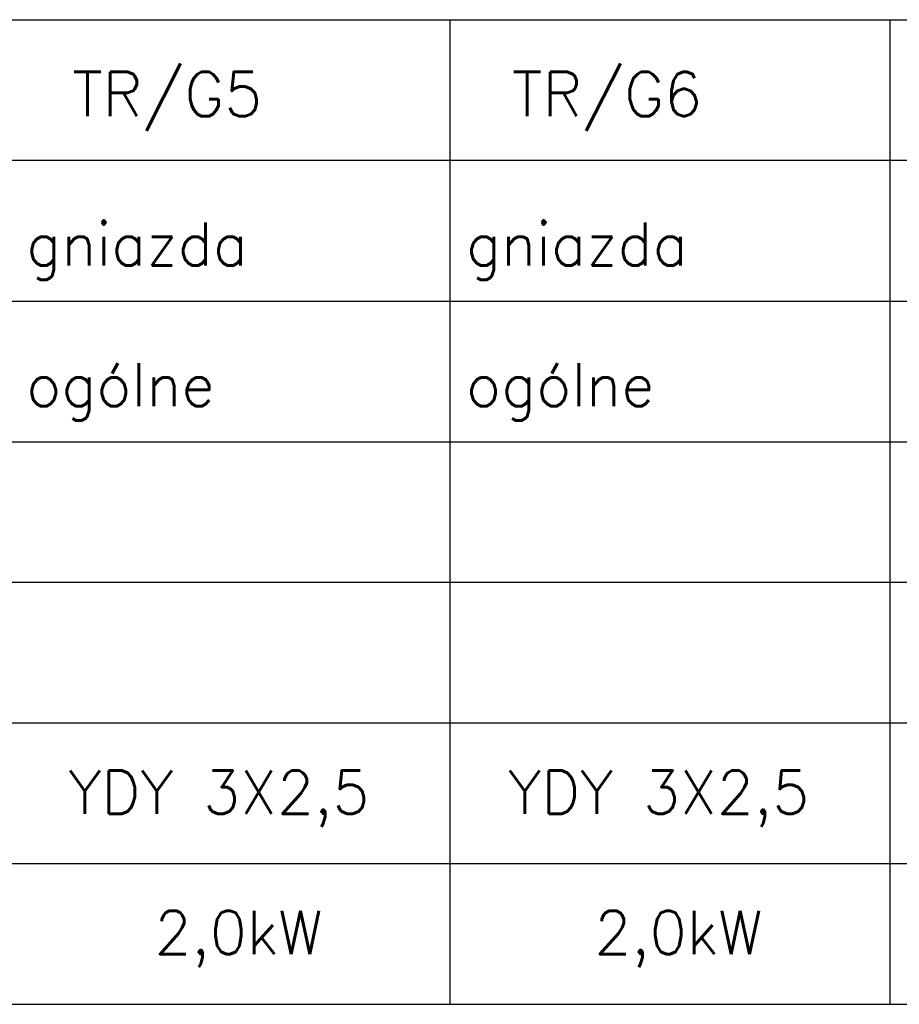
# Model space of a CAD drawing. Header units: metres. Extents: x 5550977 to 5551430, y 5960597 to 5960782.
# Tile 14 of 17: x 5551374 to 5551391, y 5960669 to 5960688. Entities that reach past the tile are written whole.
import ezdxf

# ---------------------------------------------------------------- set-up
doc = ezdxf.new("R2010")
doc.units = ezdxf.units.M
doc.header["$MEASUREMENT"] = 0
doc.layers.add('# elektryka', color=102, linetype='CONTINUOUS', lineweight=30)
doc.styles.add('ROMANS', font='romans', dxfattribs={"width": 0.8})

msp = doc.modelspace()

# ---------------------------------------------------------------- linework, layer by layer
at = {"layer": '# elektryka', "color": 252, "linetype": 'Continuous', "ltscale": 3}
for p, q in [((5551373.388, 5960687.922), (5551381.956, 5960687.922)), ((5551373.388, 5960687.922), (5551381.956, 5960687.922)), ((5551381.956, 5960687.922), (5551390.524, 5960687.922)), ((5551381.956, 5960687.922), (5551390.524, 5960687.922)), ((5551390.524, 5960687.922), (5551399.092, 5960687.922)), ((5551390.524, 5960687.922), (5551399.092, 5960687.922)), ((5551373.388, 5960682.439), (5551381.956, 5960682.439)), ((5551373.388, 5960682.439), (5551381.956, 5960682.439)), ((5551381.956, 5960682.439), (5551390.524, 5960682.439)), ((5551381.956, 5960682.439), (5551390.524, 5960682.439)), ((5551390.524, 5960682.439), (5551399.092, 5960682.439)), ((5551390.524, 5960682.439), (5551399.092, 5960682.439)), ((5551373.388, 5960679.698), (5551381.956, 5960679.698)), ((5551381.956, 5960679.698), (5551390.524, 5960679.698)), ((5551390.524, 5960679.698), (5551399.092, 5960679.698)), ((5551373.388, 5960676.957), (5551381.956, 5960676.957)), ((5551381.956, 5960676.957), (5551390.524, 5960676.957)), ((5551390.524, 5960676.957), (5551399.092, 5960676.957)), ((5551373.388, 5960674.215), (5551381.956, 5960674.215)), ((5551381.956, 5960674.215), (5551390.524, 5960674.215)), ((5551390.524, 5960674.215), (5551399.092, 5960674.215)), ((5551373.388, 5960668.732), (5551381.956, 5960668.732)), ((5551381.956, 5960668.732), (5551390.524, 5960668.732)), ((5551390.524, 5960668.732), (5551399.092, 5960668.732))]:
    msp.add_line(p, q, dxfattribs=at)
at = {"layer": '# elektryka', "color": 252}
for p, q in [((5551381.956, 5960687.922), (5551381.956, 5960685.181)), ((5551381.956, 5960687.922), (5551381.956, 5960685.181)), ((5551381.956, 5960687.922), (5551381.956, 5960685.181)), ((5551381.956, 5960687.922), (5551381.956, 5960685.181)), ((5551381.956, 5960687.922), (5551381.956, 5960685.181)), ((5551381.956, 5960687.922), (5551381.956, 5960685.181)), ((5551381.956, 5960687.922), (5551381.956, 5960685.181)), ((5551381.956, 5960687.922), (5551381.956, 5960685.181)), ((5551381.956, 5960687.922), (5551381.956, 5960685.181)), ((5551381.956, 5960687.922), (5551381.956, 5960685.181)), ((5551381.956, 5960687.922), (5551381.956, 5960685.181)), ((5551381.956, 5960687.922), (5551381.956, 5960685.181)), ((5551381.956, 5960687.922), (5551381.956, 5960685.181)), ((5551381.956, 5960687.922), (5551381.956, 5960685.181)), ((5551381.956, 5960687.922), (5551381.956, 5960685.181)), ((5551381.956, 5960687.922), (5551381.956, 5960685.181)), ((5551381.956, 5960687.922), (5551381.956, 5960685.181)), ((5551381.956, 5960687.922), (5551381.956, 5960685.181)), ((5551381.956, 5960687.922), (5551381.956, 5960685.181)), ((5551381.956, 5960687.922), (5551381.956, 5960685.181)), ((5551381.956, 5960687.922), (5551381.956, 5960685.181)), ((5551381.956, 5960687.922), (5551381.956, 5960685.181)), ((5551381.956, 5960687.922), (5551381.956, 5960685.181)), ((5551381.956, 5960687.922), (5551381.956, 5960685.181)), ((5551381.956, 5960687.922), (5551381.956, 5960685.181)), ((5551381.956, 5960687.922), (5551381.956, 5960685.181)), ((5551381.956, 5960687.922), (5551381.956, 5960685.181)), ((5551381.956, 5960687.922), (5551381.956, 5960685.181)), ((5551381.956, 5960687.922), (5551381.956, 5960685.181)), ((5551381.956, 5960687.922), (5551381.956, 5960685.181)), ((5551381.956, 5960687.922), (5551381.956, 5960685.181)), ((5551381.956, 5960687.922), (5551381.956, 5960685.181)), ((5551381.956, 5960687.922), (5551381.956, 5960685.181)), ((5551381.956, 5960687.922), (5551381.956, 5960685.181)), ((5551381.956, 5960687.922), (5551381.956, 5960685.181)), ((5551381.956, 5960687.922), (5551381.956, 5960685.181)), ((5551381.956, 5960687.922), (5551381.956, 5960685.181)), ((5551381.956, 5960687.922), (5551381.956, 5960685.181)), ((5551381.956, 5960687.922), (5551381.956, 5960685.181)), ((5551381.956, 5960687.922), (5551381.956, 5960685.181)), ((5551381.956, 5960687.922), (5551381.956, 5960685.181)), ((5551381.956, 5960687.922), (5551381.956, 5960685.181)), ((5551390.524, 5960687.922), (5551390.524, 5960685.181)), ((5551390.524, 5960687.922), (5551390.524, 5960685.181)), ((5551390.524, 5960687.922), (5551390.524, 5960685.181)), ((5551390.524, 5960687.922), (5551390.524, 5960685.181)), ((5551390.524, 5960687.922), (5551390.524, 5960685.181)), ((5551390.524, 5960687.922), (5551390.524, 5960685.181)), ((5551390.524, 5960687.922), (5551390.524, 5960685.181)), ((5551390.524, 5960687.922), (5551390.524, 5960685.181)), ((5551390.524, 5960687.922), (5551390.524, 5960685.181)), ((5551390.524, 5960687.922), (5551390.524, 5960685.181)), ((5551390.524, 5960687.922), (5551390.524, 5960685.181)), ((5551390.524, 5960687.922), (5551390.524, 5960685.181)), ((5551390.524, 5960687.922), (5551390.524, 5960685.181)), ((5551390.524, 5960687.922), (5551390.524, 5960685.181)), ((5551390.524, 5960687.922), (5551390.524, 5960685.181)), ((5551390.524, 5960687.922), (5551390.524, 5960685.181)), ((5551390.524, 5960687.922), (5551390.524, 5960685.181)), ((5551390.524, 5960687.922), (5551390.524, 5960685.181)), ((5551390.524, 5960687.922), (5551390.524, 5960685.181)), ((5551390.524, 5960687.922), (5551390.524, 5960685.181)), ((5551390.524, 5960687.922), (5551390.524, 5960685.181)), ((5551390.524, 5960687.922), (5551390.524, 5960685.181)), ((5551390.524, 5960687.922), (5551390.524, 5960685.181)), ((5551390.524, 5960687.922), (5551390.524, 5960685.181)), ((5551390.524, 5960687.922), (5551390.524, 5960685.181)), ((5551390.524, 5960687.922), (5551390.524, 5960685.181)), ((5551390.524, 5960687.922), (5551390.524, 5960685.181)), ((5551390.524, 5960687.922), (5551390.524, 5960685.181)), ((5551390.524, 5960687.922), (5551390.524, 5960685.181)), ((5551390.524, 5960687.922), (5551390.524, 5960685.181)), ((5551390.524, 5960687.922), (5551390.524, 5960685.181)), ((5551390.524, 5960687.922), (5551390.524, 5960685.181)), ((5551390.524, 5960687.922), (5551390.524, 5960685.181)), ((5551390.524, 5960687.922), (5551390.524, 5960685.181)), ((5551390.524, 5960687.922), (5551390.524, 5960685.181)), ((5551390.524, 5960687.922), (5551390.524, 5960685.181)), ((5551390.524, 5960687.922), (5551390.524, 5960685.181)), ((5551390.524, 5960687.922), (5551390.524, 5960685.181)), ((5551390.524, 5960687.922), (5551390.524, 5960685.181)), ((5551390.524, 5960687.922), (5551390.524, 5960685.181)), ((5551390.524, 5960687.922), (5551390.524, 5960685.181)), ((5551390.524, 5960687.922), (5551390.524, 5960685.181)), ((5551381.956, 5960685.181), (5551381.956, 5960682.439)), ((5551381.956, 5960685.181), (5551381.956, 5960682.439)), ((5551381.956, 5960685.181), (5551381.956, 5960682.439)), ((5551381.956, 5960685.181), (5551381.956, 5960682.439)), ((5551381.956, 5960685.181), (5551381.956, 5960682.439)), ((5551381.956, 5960685.181), (5551381.956, 5960682.439)), ((5551381.956, 5960685.181), (5551381.956, 5960682.439)), ((5551381.956, 5960685.181), (5551381.956, 5960682.439)), ((5551381.956, 5960685.181), (5551381.956, 5960682.439)), ((5551381.956, 5960685.181), (5551381.956, 5960682.439)), ((5551381.956, 5960685.181), (5551381.956, 5960682.439)), ((5551381.956, 5960685.181), (5551381.956, 5960682.439)), ((5551381.956, 5960685.181), (5551381.956, 5960682.439)), ((5551381.956, 5960685.181), (5551381.956, 5960682.439)), ((5551381.956, 5960685.181), (5551381.956, 5960682.439)), ((5551381.956, 5960685.181), (5551381.956, 5960682.439)), ((5551381.956, 5960685.181), (5551381.956, 5960682.439)), ((5551381.956, 5960685.181), (5551381.956, 5960682.439)), ((5551381.956, 5960685.181), (5551381.956, 5960682.439)), ((5551381.956, 5960685.181), (5551381.956, 5960682.439)), ((5551381.956, 5960685.181), (5551381.956, 5960682.439)), ((5551381.956, 5960685.181), (5551381.956, 5960682.439)), ((5551381.956, 5960685.181), (5551381.956, 5960682.439)), ((5551381.956, 5960685.181), (5551381.956, 5960682.439)), ((5551381.956, 5960685.181), (5551381.956, 5960682.439)), ((5551381.956, 5960685.181), (5551381.956, 5960682.439)), ((5551381.956, 5960685.181), (5551381.956, 5960682.439)), ((5551381.956, 5960685.181), (5551381.956, 5960682.439)), ((5551381.956, 5960685.181), (5551381.956, 5960682.439)), ((5551381.956, 5960685.181), (5551381.956, 5960682.439)), ((5551381.956, 5960685.181), (5551381.956, 5960682.439)), ((5551381.956, 5960685.181), (5551381.956, 5960682.439)), ((5551381.956, 5960685.181), (5551381.956, 5960682.439)), ((5551381.956, 5960685.181), (5551381.956, 5960682.439)), ((5551381.956, 5960685.181), (5551381.956, 5960682.439)), ((5551381.956, 5960685.181), (5551381.956, 5960682.439)), ((5551381.956, 5960685.181), (5551381.956, 5960682.439)), ((5551381.956, 5960685.181), (5551381.956, 5960682.439)), ((5551381.956, 5960685.181), (5551381.956, 5960682.439)), ((5551381.956, 5960685.181), (5551381.956, 5960682.439)), ((5551381.956, 5960685.181), (5551381.956, 5960682.439)), ((5551381.956, 5960685.181), (5551381.956, 5960682.439)), ((5551390.524, 5960685.181), (5551390.524, 5960682.439)), ((5551390.524, 5960685.181), (5551390.524, 5960682.439)), ((5551390.524, 5960685.181), (5551390.524, 5960682.439)), ((5551390.524, 5960685.181), (5551390.524, 5960682.439)), ((5551390.524, 5960685.181), (5551390.524, 5960682.439)), ((5551390.524, 5960685.181), (5551390.524, 5960682.439)), ((5551390.524, 5960685.181), (5551390.524, 5960682.439)), ((5551390.524, 5960685.181), (5551390.524, 5960682.439)), ((5551390.524, 5960685.181), (5551390.524, 5960682.439)), ((5551390.524, 5960685.181), (5551390.524, 5960682.439)), ((5551390.524, 5960685.181), (5551390.524, 5960682.439)), ((5551390.524, 5960685.181), (5551390.524, 5960682.439)), ((5551390.524, 5960685.181), (5551390.524, 5960682.439)), ((5551390.524, 5960685.181), (5551390.524, 5960682.439)), ((5551390.524, 5960685.181), (5551390.524, 5960682.439)), ((5551390.524, 5960685.181), (5551390.524, 5960682.439)), ((5551390.524, 5960685.181), (5551390.524, 5960682.439)), ((5551390.524, 5960685.181), (5551390.524, 5960682.439)), ((5551390.524, 5960685.181), (5551390.524, 5960682.439)), ((5551390.524, 5960685.181), (5551390.524, 5960682.439)), ((5551390.524, 5960685.181), (5551390.524, 5960682.439)), ((5551390.524, 5960685.181), (5551390.524, 5960682.439)), ((5551390.524, 5960685.181), (5551390.524, 5960682.439)), ((5551390.524, 5960685.181), (5551390.524, 5960682.439)), ((5551390.524, 5960685.181), (5551390.524, 5960682.439)), ((5551390.524, 5960685.181), (5551390.524, 5960682.439)), ((5551390.524, 5960685.181), (5551390.524, 5960682.439)), ((5551390.524, 5960685.181), (5551390.524, 5960682.439)), ((5551390.524, 5960685.181), (5551390.524, 5960682.439)), ((5551390.524, 5960685.181), (5551390.524, 5960682.439)), ((5551390.524, 5960685.181), (5551390.524, 5960682.439)), ((5551390.524, 5960685.181), (5551390.524, 5960682.439)), ((5551390.524, 5960685.181), (5551390.524, 5960682.439)), ((5551390.524, 5960685.181), (5551390.524, 5960682.439)), ((5551390.524, 5960685.181), (5551390.524, 5960682.439)), ((5551390.524, 5960685.181), (5551390.524, 5960682.439)), ((5551390.524, 5960685.181), (5551390.524, 5960682.439)), ((5551390.524, 5960685.181), (5551390.524, 5960682.439)), ((5551390.524, 5960685.181), (5551390.524, 5960682.439)), ((5551390.524, 5960685.181), (5551390.524, 5960682.439)), ((5551390.524, 5960685.181), (5551390.524, 5960682.439)), ((5551390.524, 5960685.181), (5551390.524, 5960682.439)), ((5551381.956, 5960682.439), (5551381.956, 5960679.698)), ((5551381.956, 5960682.439), (5551381.956, 5960679.698)), ((5551381.956, 5960682.439), (5551381.956, 5960679.698)), ((5551381.956, 5960682.439), (5551381.956, 5960679.698)), ((5551381.956, 5960682.439), (5551381.956, 5960679.698)), ((5551381.956, 5960682.439), (5551381.956, 5960679.698)), ((5551381.956, 5960682.439), (5551381.956, 5960679.698)), ((5551381.956, 5960682.439), (5551381.956, 5960679.698)), ((5551381.956, 5960682.439), (5551381.956, 5960679.698)), ((5551381.956, 5960682.439), (5551381.956, 5960679.698)), ((5551381.956, 5960682.439), (5551381.956, 5960679.698)), ((5551381.956, 5960682.439), (5551381.956, 5960679.698)), ((5551381.956, 5960682.439), (5551381.956, 5960679.698)), ((5551381.956, 5960682.439), (5551381.956, 5960679.698)), ((5551381.956, 5960682.439), (5551381.956, 5960679.698)), ((5551381.956, 5960682.439), (5551381.956, 5960679.698)), ((5551381.956, 5960682.439), (5551381.956, 5960679.698)), ((5551381.956, 5960682.439), (5551381.956, 5960679.698)), ((5551381.956, 5960682.439), (5551381.956, 5960679.698)), ((5551381.956, 5960682.439), (5551381.956, 5960679.698)), ((5551381.956, 5960682.439), (5551381.956, 5960679.698)), ((5551381.956, 5960682.439), (5551381.956, 5960679.698)), ((5551381.956, 5960682.439), (5551381.956, 5960679.698)), ((5551381.956, 5960682.439), (5551381.956, 5960679.698)), ((5551381.956, 5960682.439), (5551381.956, 5960679.698)), ((5551381.956, 5960682.439), (5551381.956, 5960679.698)), ((5551381.956, 5960682.439), (5551381.956, 5960679.698)), ((5551381.956, 5960682.439), (5551381.956, 5960679.698)), ((5551381.956, 5960682.439), (5551381.956, 5960679.698)), ((5551381.956, 5960682.439), (5551381.956, 5960679.698)), ((5551381.956, 5960682.439), (5551381.956, 5960679.698)), ((5551381.956, 5960682.439), (5551381.956, 5960679.698)), ((5551381.956, 5960682.439), (5551381.956, 5960679.698)), ((5551381.956, 5960682.439), (5551381.956, 5960679.698)), ((5551381.956, 5960682.439), (5551381.956, 5960679.698)), ((5551381.956, 5960682.439), (5551381.956, 5960679.698)), ((5551381.956, 5960682.439), (5551381.956, 5960679.698)), ((5551381.956, 5960682.439), (5551381.956, 5960679.698)), ((5551381.956, 5960682.439), (5551381.956, 5960679.698)), ((5551381.956, 5960682.439), (5551381.956, 5960679.698)), ((5551381.956, 5960682.439), (5551381.956, 5960679.698)), ((5551381.956, 5960682.439), (5551381.956, 5960679.698)), ((5551390.524, 5960682.439), (5551390.524, 5960679.698)), ((5551390.524, 5960682.439), (5551390.524, 5960679.698)), ((5551390.524, 5960682.439), (5551390.524, 5960679.698)), ((5551390.524, 5960682.439), (5551390.524, 5960679.698)), ((5551390.524, 5960682.439), (5551390.524, 5960679.698)), ((5551390.524, 5960682.439), (5551390.524, 5960679.698)), ((5551390.524, 5960682.439), (5551390.524, 5960679.698)), ((5551390.524, 5960682.439), (5551390.524, 5960679.698)), ((5551390.524, 5960682.439), (5551390.524, 5960679.698)), ((5551390.524, 5960682.439), (5551390.524, 5960679.698)), ((5551390.524, 5960682.439), (5551390.524, 5960679.698)), ((5551390.524, 5960682.439), (5551390.524, 5960679.698)), ((5551390.524, 5960682.439), (5551390.524, 5960679.698)), ((5551390.524, 5960682.439), (5551390.524, 5960679.698)), ((5551390.524, 5960682.439), (5551390.524, 5960679.698)), ((5551390.524, 5960682.439), (5551390.524, 5960679.698)), ((5551390.524, 5960682.439), (5551390.524, 5960679.698)), ((5551390.524, 5960682.439), (5551390.524, 5960679.698)), ((5551390.524, 5960682.439), (5551390.524, 5960679.698)), ((5551390.524, 5960682.439), (5551390.524, 5960679.698)), ((5551390.524, 5960682.439), (5551390.524, 5960679.698)), ((5551390.524, 5960682.439), (5551390.524, 5960679.698)), ((5551390.524, 5960682.439), (5551390.524, 5960679.698)), ((5551390.524, 5960682.439), (5551390.524, 5960679.698)), ((5551390.524, 5960682.439), (5551390.524, 5960679.698)), ((5551390.524, 5960682.439), (5551390.524, 5960679.698)), ((5551390.524, 5960682.439), (5551390.524, 5960679.698)), ((5551390.524, 5960682.439), (5551390.524, 5960679.698)), ((5551390.524, 5960682.439), (5551390.524, 5960679.698)), ((5551390.524, 5960682.439), (5551390.524, 5960679.698)), ((5551390.524, 5960682.439), (5551390.524, 5960679.698)), ((5551390.524, 5960682.439), (5551390.524, 5960679.698)), ((5551390.524, 5960682.439), (5551390.524, 5960679.698)), ((5551390.524, 5960682.439), (5551390.524, 5960679.698)), ((5551390.524, 5960682.439), (5551390.524, 5960679.698)), ((5551390.524, 5960682.439), (5551390.524, 5960679.698)), ((5551390.524, 5960682.439), (5551390.524, 5960679.698)), ((5551390.524, 5960682.439), (5551390.524, 5960679.698)), ((5551390.524, 5960682.439), (5551390.524, 5960679.698)), ((5551390.524, 5960682.439), (5551390.524, 5960679.698)), ((5551390.524, 5960682.439), (5551390.524, 5960679.698)), ((5551390.524, 5960682.439), (5551390.524, 5960679.698)), ((5551381.956, 5960679.698), (5551381.956, 5960676.957)), ((5551381.956, 5960679.698), (5551381.956, 5960676.957)), ((5551381.956, 5960679.698), (5551381.956, 5960676.957)), ((5551381.956, 5960679.698), (5551381.956, 5960676.957)), ((5551381.956, 5960679.698), (5551381.956, 5960676.957)), ((5551381.956, 5960679.698), (5551381.956, 5960676.957)), ((5551381.956, 5960679.698), (5551381.956, 5960676.957)), ((5551381.956, 5960679.698), (5551381.956, 5960676.957)), ((5551381.956, 5960679.698), (5551381.956, 5960676.957)), ((5551381.956, 5960679.698), (5551381.956, 5960676.957)), ((5551381.956, 5960679.698), (5551381.956, 5960676.957)), ((5551381.956, 5960679.698), (5551381.956, 5960676.957)), ((5551381.956, 5960679.698), (5551381.956, 5960676.957)), ((5551381.956, 5960679.698), (5551381.956, 5960676.957)), ((5551381.956, 5960679.698), (5551381.956, 5960676.957)), ((5551381.956, 5960679.698), (5551381.956, 5960676.957)), ((5551381.956, 5960679.698), (5551381.956, 5960676.957)), ((5551381.956, 5960679.698), (5551381.956, 5960676.957)), ((5551381.956, 5960679.698), (5551381.956, 5960676.957)), ((5551381.956, 5960679.698), (5551381.956, 5960676.957)), ((5551381.956, 5960679.698), (5551381.956, 5960676.957)), ((5551381.956, 5960679.698), (5551381.956, 5960676.957)), ((5551381.956, 5960679.698), (5551381.956, 5960676.957)), ((5551381.956, 5960679.698), (5551381.956, 5960676.957)), ((5551381.956, 5960679.698), (5551381.956, 5960676.957)), ((5551381.956, 5960679.698), (5551381.956, 5960676.957)), ((5551381.956, 5960679.698), (5551381.956, 5960676.957)), ((5551381.956, 5960679.698), (5551381.956, 5960676.957)), ((5551381.956, 5960679.698), (5551381.956, 5960676.957)), ((5551381.956, 5960679.698), (5551381.956, 5960676.957)), ((5551381.956, 5960679.698), (5551381.956, 5960676.957)), ((5551381.956, 5960679.698), (5551381.956, 5960676.957)), ((5551381.956, 5960679.698), (5551381.956, 5960676.957)), ((5551381.956, 5960679.698), (5551381.956, 5960676.957)), ((5551381.956, 5960679.698), (5551381.956, 5960676.957)), ((5551381.956, 5960679.698), (5551381.956, 5960676.957)), ((5551381.956, 5960679.698), (5551381.956, 5960676.957)), ((5551381.956, 5960679.698), (5551381.956, 5960676.957)), ((5551381.956, 5960679.698), (5551381.956, 5960676.957)), ((5551381.956, 5960679.698), (5551381.956, 5960676.957)), ((5551381.956, 5960679.698), (5551381.956, 5960676.957)), ((5551381.956, 5960679.698), (5551381.956, 5960676.957)), ((5551390.524, 5960679.698), (5551390.524, 5960676.957)), ((5551390.524, 5960679.698), (5551390.524, 5960676.957)), ((5551390.524, 5960679.698), (5551390.524, 5960676.957)), ((5551390.524, 5960679.698), (5551390.524, 5960676.957)), ((5551390.524, 5960679.698), (5551390.524, 5960676.957)), ((5551390.524, 5960679.698), (5551390.524, 5960676.957)), ((5551390.524, 5960679.698), (5551390.524, 5960676.957)), ((5551390.524, 5960679.698), (5551390.524, 5960676.957)), ((5551390.524, 5960679.698), (5551390.524, 5960676.957)), ((5551390.524, 5960679.698), (5551390.524, 5960676.957)), ((5551390.524, 5960679.698), (5551390.524, 5960676.957)), ((5551390.524, 5960679.698), (5551390.524, 5960676.957)), ((5551390.524, 5960679.698), (5551390.524, 5960676.957)), ((5551390.524, 5960679.698), (5551390.524, 5960676.957)), ((5551390.524, 5960679.698), (5551390.524, 5960676.957)), ((5551390.524, 5960679.698), (5551390.524, 5960676.957)), ((5551390.524, 5960679.698), (5551390.524, 5960676.957)), ((5551390.524, 5960679.698), (5551390.524, 5960676.957)), ((5551390.524, 5960679.698), (5551390.524, 5960676.957)), ((5551390.524, 5960679.698), (5551390.524, 5960676.957)), ((5551390.524, 5960679.698), (5551390.524, 5960676.957)), ((5551390.524, 5960679.698), (5551390.524, 5960676.957)), ((5551390.524, 5960679.698), (5551390.524, 5960676.957)), ((5551390.524, 5960679.698), (5551390.524, 5960676.957)), ((5551390.524, 5960679.698), (5551390.524, 5960676.957)), ((5551390.524, 5960679.698), (5551390.524, 5960676.957)), ((5551390.524, 5960679.698), (5551390.524, 5960676.957)), ((5551390.524, 5960679.698), (5551390.524, 5960676.957)), ((5551390.524, 5960679.698), (5551390.524, 5960676.957)), ((5551390.524, 5960679.698), (5551390.524, 5960676.957)), ((5551390.524, 5960679.698), (5551390.524, 5960676.957)), ((5551390.524, 5960679.698), (5551390.524, 5960676.957)), ((5551390.524, 5960679.698), (5551390.524, 5960676.957)), ((5551390.524, 5960679.698), (5551390.524, 5960676.957)), ((5551390.524, 5960679.698), (5551390.524, 5960676.957)), ((5551390.524, 5960679.698), (5551390.524, 5960676.957)), ((5551390.524, 5960679.698), (5551390.524, 5960676.957)), ((5551390.524, 5960679.698), (5551390.524, 5960676.957)), ((5551390.524, 5960679.698), (5551390.524, 5960676.957)), ((5551390.524, 5960679.698), (5551390.524, 5960676.957)), ((5551390.524, 5960679.698), (5551390.524, 5960676.957)), ((5551390.524, 5960679.698), (5551390.524, 5960676.957)), ((5551381.956, 5960676.957), (5551381.956, 5960674.215)), ((5551381.956, 5960676.957), (5551381.956, 5960674.215)), ((5551381.956, 5960676.957), (5551381.956, 5960674.215)), ((5551381.956, 5960676.957), (5551381.956, 5960674.215)), ((5551381.956, 5960676.957), (5551381.956, 5960674.215)), ((5551381.956, 5960676.957), (5551381.956, 5960674.215)), ((5551381.956, 5960676.957), (5551381.956, 5960674.215)), ((5551381.956, 5960676.957), (5551381.956, 5960674.215)), ((5551381.956, 5960676.957), (5551381.956, 5960674.215)), ((5551381.956, 5960676.957), (5551381.956, 5960674.215)), ((5551381.956, 5960676.957), (5551381.956, 5960674.215)), ((5551381.956, 5960676.957), (5551381.956, 5960674.215)), ((5551381.956, 5960676.957), (5551381.956, 5960674.215)), ((5551381.956, 5960676.957), (5551381.956, 5960674.215)), ((5551381.956, 5960676.957), (5551381.956, 5960674.215)), ((5551381.956, 5960676.957), (5551381.956, 5960674.215)), ((5551381.956, 5960676.957), (5551381.956, 5960674.215)), ((5551381.956, 5960676.957), (5551381.956, 5960674.215)), ((5551381.956, 5960676.957), (5551381.956, 5960674.215)), ((5551381.956, 5960676.957), (5551381.956, 5960674.215)), ((5551381.956, 5960676.957), (5551381.956, 5960674.215)), ((5551381.956, 5960676.957), (5551381.956, 5960674.215)), ((5551381.956, 5960676.957), (5551381.956, 5960674.215)), ((5551381.956, 5960676.957), (5551381.956, 5960674.215)), ((5551381.956, 5960676.957), (5551381.956, 5960674.215)), ((5551381.956, 5960676.957), (5551381.956, 5960674.215)), ((5551381.956, 5960676.957), (5551381.956, 5960674.215)), ((5551381.956, 5960676.957), (5551381.956, 5960674.215)), ((5551381.956, 5960676.957), (5551381.956, 5960674.215)), ((5551381.956, 5960676.957), (5551381.956, 5960674.215)), ((5551381.956, 5960676.957), (5551381.956, 5960674.215)), ((5551381.956, 5960676.957), (5551381.956, 5960674.215)), ((5551381.956, 5960676.957), (5551381.956, 5960674.215)), ((5551381.956, 5960676.957), (5551381.956, 5960674.215)), ((5551381.956, 5960676.957), (5551381.956, 5960674.215)), ((5551381.956, 5960676.957), (5551381.956, 5960674.215)), ((5551381.956, 5960676.957), (5551381.956, 5960674.215)), ((5551381.956, 5960676.957), (5551381.956, 5960674.215)), ((5551381.956, 5960676.957), (5551381.956, 5960674.215)), ((5551381.956, 5960676.957), (5551381.956, 5960674.215)), ((5551381.956, 5960676.957), (5551381.956, 5960674.215)), ((5551381.956, 5960676.957), (5551381.956, 5960674.215)), ((5551390.524, 5960676.957), (5551390.524, 5960674.215)), ((5551390.524, 5960676.957), (5551390.524, 5960674.215)), ((5551390.524, 5960676.957), (5551390.524, 5960674.215)), ((5551390.524, 5960676.957), (5551390.524, 5960674.215)), ((5551390.524, 5960676.957), (5551390.524, 5960674.215)), ((5551390.524, 5960676.957), (5551390.524, 5960674.215)), ((5551390.524, 5960676.957), (5551390.524, 5960674.215)), ((5551390.524, 5960676.957), (5551390.524, 5960674.215)), ((5551390.524, 5960676.957), (5551390.524, 5960674.215)), ((5551390.524, 5960676.957), (5551390.524, 5960674.215)), ((5551390.524, 5960676.957), (5551390.524, 5960674.215)), ((5551390.524, 5960676.957), (5551390.524, 5960674.215)), ((5551390.524, 5960676.957), (5551390.524, 5960674.215)), ((5551390.524, 5960676.957), (5551390.524, 5960674.215)), ((5551390.524, 5960676.957), (5551390.524, 5960674.215)), ((5551390.524, 5960676.957), (5551390.524, 5960674.215)), ((5551390.524, 5960676.957), (5551390.524, 5960674.215)), ((5551390.524, 5960676.957), (5551390.524, 5960674.215)), ((5551390.524, 5960676.957), (5551390.524, 5960674.215)), ((5551390.524, 5960676.957), (5551390.524, 5960674.215)), ((5551390.524, 5960676.957), (5551390.524, 5960674.215)), ((5551390.524, 5960676.957), (5551390.524, 5960674.215)), ((5551390.524, 5960676.957), (5551390.524, 5960674.215)), ((5551390.524, 5960676.957), (5551390.524, 5960674.215)), ((5551390.524, 5960676.957), (5551390.524, 5960674.215)), ((5551390.524, 5960676.957), (5551390.524, 5960674.215)), ((5551390.524, 5960676.957), (5551390.524, 5960674.215)), ((5551390.524, 5960676.957), (5551390.524, 5960674.215)), ((5551390.524, 5960676.957), (5551390.524, 5960674.215)), ((5551390.524, 5960676.957), (5551390.524, 5960674.215)), ((5551390.524, 5960676.957), (5551390.524, 5960674.215)), ((5551390.524, 5960676.957), (5551390.524, 5960674.215)), ((5551390.524, 5960676.957), (5551390.524, 5960674.215)), ((5551390.524, 5960676.957), (5551390.524, 5960674.215)), ((5551390.524, 5960676.957), (5551390.524, 5960674.215)), ((5551390.524, 5960676.957), (5551390.524, 5960674.215)), ((5551390.524, 5960676.957), (5551390.524, 5960674.215)), ((5551390.524, 5960676.957), (5551390.524, 5960674.215)), ((5551390.524, 5960676.957), (5551390.524, 5960674.215)), ((5551390.524, 5960676.957), (5551390.524, 5960674.215)), ((5551390.524, 5960676.957), (5551390.524, 5960674.215)), ((5551390.524, 5960676.957), (5551390.524, 5960674.215)), ((5551381.956, 5960674.215), (5551381.956, 5960671.474)), ((5551381.956, 5960674.215), (5551381.956, 5960671.474)), ((5551381.956, 5960674.215), (5551381.956, 5960671.474)), ((5551381.956, 5960674.215), (5551381.956, 5960671.474)), ((5551381.956, 5960674.215), (5551381.956, 5960671.474)), ((5551381.956, 5960674.215), (5551381.956, 5960671.474)), ((5551381.956, 5960674.215), (5551381.956, 5960671.474)), ((5551381.956, 5960674.215), (5551381.956, 5960671.474)), ((5551381.956, 5960674.215), (5551381.956, 5960671.474)), ((5551381.956, 5960674.215), (5551381.956, 5960671.474)), ((5551381.956, 5960674.215), (5551381.956, 5960671.474)), ((5551381.956, 5960674.215), (5551381.956, 5960671.474)), ((5551381.956, 5960674.215), (5551381.956, 5960671.474)), ((5551381.956, 5960674.215), (5551381.956, 5960671.474)), ((5551381.956, 5960674.215), (5551381.956, 5960671.474)), ((5551381.956, 5960674.215), (5551381.956, 5960671.474)), ((5551381.956, 5960674.215), (5551381.956, 5960671.474)), ((5551381.956, 5960674.215), (5551381.956, 5960671.474)), ((5551381.956, 5960674.215), (5551381.956, 5960671.474)), ((5551381.956, 5960674.215), (5551381.956, 5960671.474)), ((5551381.956, 5960674.215), (5551381.956, 5960671.474)), ((5551381.956, 5960674.215), (5551381.956, 5960671.474)), ((5551381.956, 5960674.215), (5551381.956, 5960671.474)), ((5551381.956, 5960674.215), (5551381.956, 5960671.474)), ((5551381.956, 5960674.215), (5551381.956, 5960671.474)), ((5551381.956, 5960674.215), (5551381.956, 5960671.474)), ((5551381.956, 5960674.215), (5551381.956, 5960671.474)), ((5551381.956, 5960674.215), (5551381.956, 5960671.474)), ((5551381.956, 5960674.215), (5551381.956, 5960671.474)), ((5551381.956, 5960674.215), (5551381.956, 5960671.474)), ((5551381.956, 5960674.215), (5551381.956, 5960671.474)), ((5551381.956, 5960674.215), (5551381.956, 5960671.474)), ((5551381.956, 5960674.215), (5551381.956, 5960671.474)), ((5551381.956, 5960674.215), (5551381.956, 5960671.474)), ((5551381.956, 5960674.215), (5551381.956, 5960671.474)), ((5551381.956, 5960674.215), (5551381.956, 5960671.474)), ((5551381.956, 5960674.215), (5551381.956, 5960671.474)), ((5551381.956, 5960674.215), (5551381.956, 5960671.474)), ((5551381.956, 5960674.215), (5551381.956, 5960671.474)), ((5551381.956, 5960674.215), (5551381.956, 5960671.474)), ((5551381.956, 5960674.215), (5551381.956, 5960671.474)), ((5551381.956, 5960674.215), (5551381.956, 5960671.474)), ((5551390.524, 5960674.215), (5551390.524, 5960671.474)), ((5551390.524, 5960674.215), (5551390.524, 5960671.474)), ((5551390.524, 5960674.215), (5551390.524, 5960671.474)), ((5551390.524, 5960674.215), (5551390.524, 5960671.474)), ((5551390.524, 5960674.215), (5551390.524, 5960671.474)), ((5551390.524, 5960674.215), (5551390.524, 5960671.474)), ((5551390.524, 5960674.215), (5551390.524, 5960671.474)), ((5551390.524, 5960674.215), (5551390.524, 5960671.474)), ((5551390.524, 5960674.215), (5551390.524, 5960671.474)), ((5551390.524, 5960674.215), (5551390.524, 5960671.474)), ((5551390.524, 5960674.215), (5551390.524, 5960671.474)), ((5551390.524, 5960674.215), (5551390.524, 5960671.474)), ((5551390.524, 5960674.215), (5551390.524, 5960671.474)), ((5551390.524, 5960674.215), (5551390.524, 5960671.474)), ((5551390.524, 5960674.215), (5551390.524, 5960671.474)), ((5551390.524, 5960674.215), (5551390.524, 5960671.474)), ((5551390.524, 5960674.215), (5551390.524, 5960671.474)), ((5551390.524, 5960674.215), (5551390.524, 5960671.474)), ((5551390.524, 5960674.215), (5551390.524, 5960671.474)), ((5551390.524, 5960674.215), (5551390.524, 5960671.474)), ((5551390.524, 5960674.215), (5551390.524, 5960671.474)), ((5551390.524, 5960674.215), (5551390.524, 5960671.474)), ((5551390.524, 5960674.215), (5551390.524, 5960671.474)), ((5551390.524, 5960674.215), (5551390.524, 5960671.474)), ((5551390.524, 5960674.215), (5551390.524, 5960671.474)), ((5551390.524, 5960674.215), (5551390.524, 5960671.474)), ((5551390.524, 5960674.215), (5551390.524, 5960671.474)), ((5551390.524, 5960674.215), (5551390.524, 5960671.474)), ((5551390.524, 5960674.215), (5551390.524, 5960671.474)), ((5551390.524, 5960674.215), (5551390.524, 5960671.474)), ((5551390.524, 5960674.215), (5551390.524, 5960671.474)), ((5551390.524, 5960674.215), (5551390.524, 5960671.474)), ((5551390.524, 5960674.215), (5551390.524, 5960671.474)), ((5551390.524, 5960674.215), (5551390.524, 5960671.474)), ((5551390.524, 5960674.215), (5551390.524, 5960671.474)), ((5551390.524, 5960674.215), (5551390.524, 5960671.474)), ((5551390.524, 5960674.215), (5551390.524, 5960671.474)), ((5551390.524, 5960674.215), (5551390.524, 5960671.474)), ((5551390.524, 5960674.215), (5551390.524, 5960671.474)), ((5551390.524, 5960674.215), (5551390.524, 5960671.474)), ((5551390.524, 5960674.215), (5551390.524, 5960671.474)), ((5551390.524, 5960674.215), (5551390.524, 5960671.474)), ((5551381.956, 5960671.474), (5551381.956, 5960668.732)), ((5551381.956, 5960671.474), (5551381.956, 5960668.732)), ((5551381.956, 5960671.474), (5551381.956, 5960668.732)), ((5551381.956, 5960671.474), (5551381.956, 5960668.732)), ((5551381.956, 5960671.474), (5551381.956, 5960668.732)), ((5551381.956, 5960671.474), (5551381.956, 5960668.732)), ((5551381.956, 5960671.474), (5551381.956, 5960668.732)), ((5551381.956, 5960671.474), (5551381.956, 5960668.732)), ((5551381.956, 5960671.474), (5551381.956, 5960668.732)), ((5551381.956, 5960671.474), (5551381.956, 5960668.732)), ((5551381.956, 5960671.474), (5551381.956, 5960668.732)), ((5551381.956, 5960671.474), (5551381.956, 5960668.732)), ((5551381.956, 5960671.474), (5551381.956, 5960668.732)), ((5551381.956, 5960671.474), (5551381.956, 5960668.732)), ((5551381.956, 5960671.474), (5551381.956, 5960668.732)), ((5551381.956, 5960671.474), (5551381.956, 5960668.732)), ((5551381.956, 5960671.474), (5551381.956, 5960668.732)), ((5551381.956, 5960671.474), (5551381.956, 5960668.732)), ((5551381.956, 5960671.474), (5551381.956, 5960668.732)), ((5551381.956, 5960671.474), (5551381.956, 5960668.732)), ((5551381.956, 5960671.474), (5551381.956, 5960668.732)), ((5551381.956, 5960671.474), (5551381.956, 5960668.732)), ((5551381.956, 5960671.474), (5551381.956, 5960668.732)), ((5551381.956, 5960671.474), (5551381.956, 5960668.732)), ((5551381.956, 5960671.474), (5551381.956, 5960668.732)), ((5551381.956, 5960671.474), (5551381.956, 5960668.732)), ((5551381.956, 5960671.474), (5551381.956, 5960668.732)), ((5551381.956, 5960671.474), (5551381.956, 5960668.732)), ((5551381.956, 5960671.474), (5551381.956, 5960668.732)), ((5551381.956, 5960671.474), (5551381.956, 5960668.732)), ((5551381.956, 5960671.474), (5551381.956, 5960668.732)), ((5551381.956, 5960671.474), (5551381.956, 5960668.732)), ((5551381.956, 5960671.474), (5551381.956, 5960668.732)), ((5551381.956, 5960671.474), (5551381.956, 5960668.732)), ((5551381.956, 5960671.474), (5551381.956, 5960668.732)), ((5551381.956, 5960671.474), (5551381.956, 5960668.732)), ((5551381.956, 5960671.474), (5551381.956, 5960668.732)), ((5551381.956, 5960671.474), (5551381.956, 5960668.732)), ((5551381.956, 5960671.474), (5551381.956, 5960668.732)), ((5551381.956, 5960671.474), (5551381.956, 5960668.732)), ((5551381.956, 5960671.474), (5551381.956, 5960668.732)), ((5551381.956, 5960671.474), (5551381.956, 5960668.732)), ((5551390.524, 5960671.474), (5551390.524, 5960668.732)), ((5551390.524, 5960671.474), (5551390.524, 5960668.732)), ((5551390.524, 5960671.474), (5551390.524, 5960668.732)), ((5551390.524, 5960671.474), (5551390.524, 5960668.732)), ((5551390.524, 5960671.474), (5551390.524, 5960668.732)), ((5551390.524, 5960671.474), (5551390.524, 5960668.732)), ((5551390.524, 5960671.474), (5551390.524, 5960668.732)), ((5551390.524, 5960671.474), (5551390.524, 5960668.732)), ((5551390.524, 5960671.474), (5551390.524, 5960668.732)), ((5551390.524, 5960671.474), (5551390.524, 5960668.732)), ((5551390.524, 5960671.474), (5551390.524, 5960668.732)), ((5551390.524, 5960671.474), (5551390.524, 5960668.732)), ((5551390.524, 5960671.474), (5551390.524, 5960668.732)), ((5551390.524, 5960671.474), (5551390.524, 5960668.732)), ((5551390.524, 5960671.474), (5551390.524, 5960668.732)), ((5551390.524, 5960671.474), (5551390.524, 5960668.732)), ((5551390.524, 5960671.474), (5551390.524, 5960668.732)), ((5551390.524, 5960671.474), (5551390.524, 5960668.732)), ((5551390.524, 5960671.474), (5551390.524, 5960668.732)), ((5551390.524, 5960671.474), (5551390.524, 5960668.732)), ((5551390.524, 5960671.474), (5551390.524, 5960668.732)), ((5551390.524, 5960671.474), (5551390.524, 5960668.732)), ((5551390.524, 5960671.474), (5551390.524, 5960668.732)), ((5551390.524, 5960671.474), (5551390.524, 5960668.732)), ((5551390.524, 5960671.474), (5551390.524, 5960668.732)), ((5551390.524, 5960671.474), (5551390.524, 5960668.732)), ((5551390.524, 5960671.474), (5551390.524, 5960668.732)), ((5551390.524, 5960671.474), (5551390.524, 5960668.732)), ((5551390.524, 5960671.474), (5551390.524, 5960668.732)), ((5551390.524, 5960671.474), (5551390.524, 5960668.732)), ((5551390.524, 5960671.474), (5551390.524, 5960668.732)), ((5551390.524, 5960671.474), (5551390.524, 5960668.732)), ((5551390.524, 5960671.474), (5551390.524, 5960668.732)), ((5551390.524, 5960671.474), (5551390.524, 5960668.732)), ((5551390.524, 5960671.474), (5551390.524, 5960668.732)), ((5551390.524, 5960671.474), (5551390.524, 5960668.732)), ((5551390.524, 5960671.474), (5551390.524, 5960668.732)), ((5551390.524, 5960671.474), (5551390.524, 5960668.732)), ((5551390.524, 5960671.474), (5551390.524, 5960668.732)), ((5551390.524, 5960671.474), (5551390.524, 5960668.732)), ((5551390.524, 5960671.474), (5551390.524, 5960668.732)), ((5551390.524, 5960671.474), (5551390.524, 5960668.732))]:
    msp.add_line(p, q, dxfattribs=at)
at = {"layer": '# elektryka', "color": 252, "linetype": 'Continuous'}
for p, q in [((5551381.956, 5960685.181), (5551373.388, 5960685.181)), ((5551390.524, 5960685.181), (5551381.956, 5960685.181)), ((5551399.092, 5960685.181), (5551390.524, 5960685.181)), ((5551373.388, 5960671.474), (5551381.956, 5960671.474)), ((5551381.956, 5960671.474), (5551390.524, 5960671.474)), ((5551390.524, 5960671.474), (5551399.092, 5960671.474))]:
    msp.add_line(p, q, dxfattribs=at)

# ---------------------------------------------------------------- texts
at = {"layer": '# elektryka', "color": 252, "linetype": 'Continuous', "ltscale": 3, "style": 'ROMANS'}
for s, height, p in [('TR/G5', 0.8638, (5551374.597, 5960686.041)), ('TR/G6', 0.8638, (5551383.165, 5960686.041)), ('gniazda ', 0.84, (5551373.7, 5960683.13)), ('gniazda ', 0.84, (5551382.269, 5960683.13)), ('ogólne', 0.84, (5551373.7, 5960680.388)), ('ogólne', 0.84, (5551382.269, 5960680.388)), ('YDY 3X2,5', 0.84, (5551374.52, 5960672.447)), ('YDY 3X2,5', 0.84, (5551383.088, 5960672.447)), ('2,0kW', 0.84, (5551376.199, 5960669.712)), ('2,0kW', 0.84, (5551384.768, 5960669.712))]:
    msp.add_text(s, height=height, dxfattribs=at).set_placement(p)

doc.saveas('drawing.dxf')
